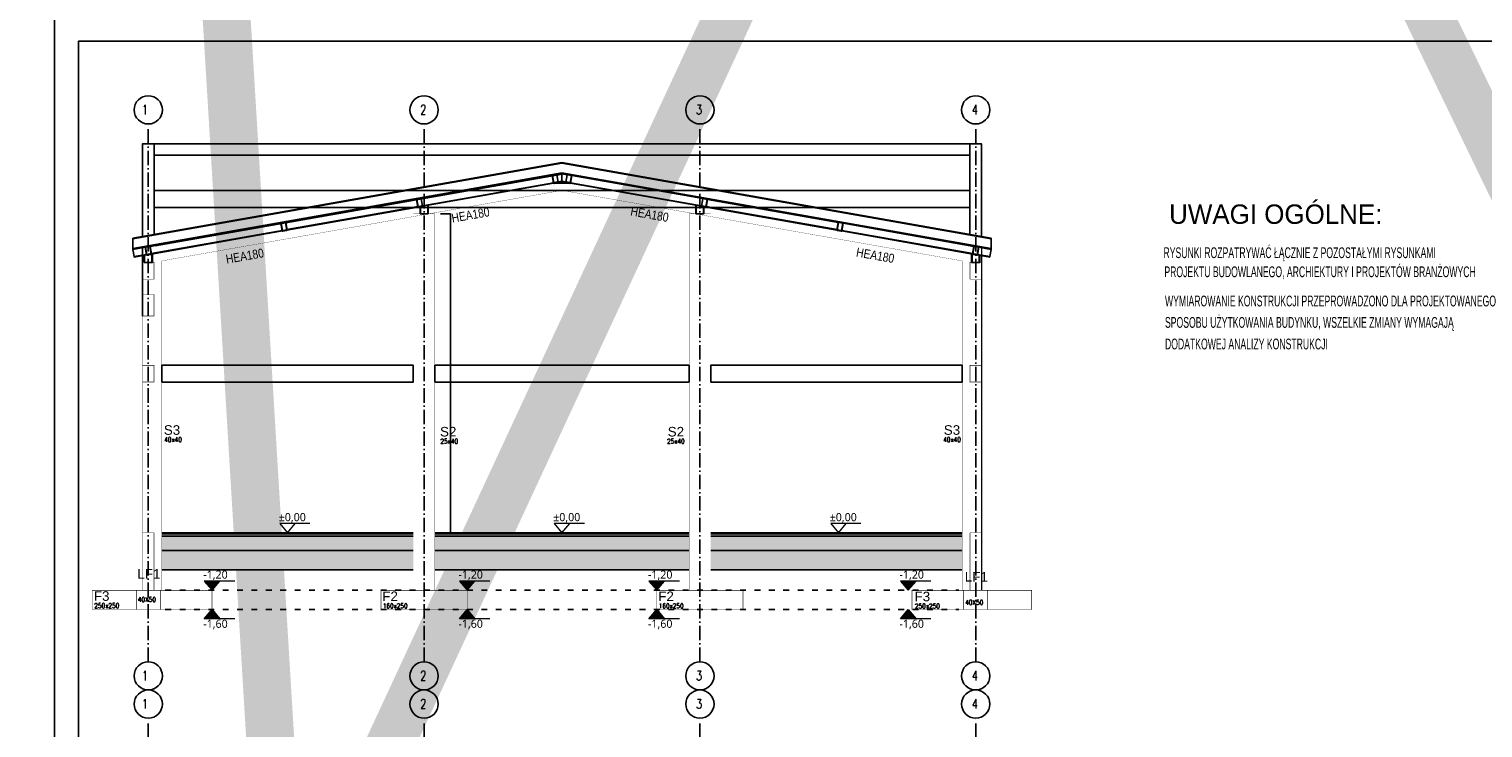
# Model space of a CAD drawing. Header units: millimetres. Extents: x -175722 to -110961, y 52375 to 104640.
# Tile 9 of 146: x -157363 to -154328, y 69650 to 71110. Entities that reach past the tile are written whole.
import ezdxf

# ---------------------------------------------------------------- set-up
doc = ezdxf.new("R2010")
doc.units = ezdxf.units.MM
doc.linetypes.add('ACAD_ISO03W100', pattern=[30, 12, -18])
doc.linetypes.add('ACAD_ISO10W100', pattern=[18, 12, -3, 0, -3])
for name, color, linetype in [('1', 7, 'Continuous'), ('AS_Balustrady', 53, 'Continuous'), ('AS_Belki', 145, 'Continuous'), ('BA_txg', 3, 'Continuous'), ('H', 8, 'Continuous'), ('OSIE', 4, 'ACAD_ISO10W100')]:
    doc.layers.add(name, color=color, linetype=linetype)
for name, color, linetype, lineweight in [('A-ROOF', 132, 'Continuous', 5), ('A-WALL', 113, 'Continuous', 5), ('A_KONSTRUKCJA', 170, 'Continuous', 30), ('k-opisy nadproży', 5, 'Continuous', 15), ('K_ZELBET', 4, 'Continuous', 40)]:
    doc.layers.add(name, color=color, linetype=linetype, lineweight=lineweight)
doc.styles.add('Arial', font='arial.ttf', dxfattribs={"height": 90})
doc.styles.add('e-cad_3', font='simplex.shx', dxfattribs={"width": 0.8})
doc.styles.add('IDA_Text_1.100', font='segoeuil.ttf', dxfattribs={"height": 12.5})
doc.styles.add('TAB_Arial_bold', font='arialbd.ttf')
doc.styles.add('Technic', font='technic_.ttf')
doc.dimstyles.get("Standard").update_dxf_attribs({"dimtxt": 0.18, "dimasz": 0.18, "dimexe": 0.18, "dimexo": 0.0625, "dimgap": 0.09, "dimtad": 0, "dimtih": 1, "dimtoh": 1, "dimdec": 4, "dimzin": 0, "dimdsep": 46, "dimtxsty": 'Standard', "dimcen": 0.09, "dimadec": 0, "dimazin": 0, "dimtfac": 1, "dimtdec": 4, "dimtofl": 0, "dimtmove": 0, "dimatfit": 3, "dimfxl": 0, "dimtolj": 1, "dimtzin": 0, "dimarcsym": 0})
pattern_1 = [(45, (-156318.43, 70464.143), (4.276865, 15.68179), [20.1613, -4.0323, 0.1676, -3.8646])]

# ---------------------------------------------------------------- blocks, each defined once
blk = doc.blocks.new('d1')
at = {"layer": 'AS_Belki', "linetype": 'Continuous', "ltscale": 0.25}
for p, q in [((-176517.3, 79370), (-176792.5, 79321.4)), ((-176791.4, 79320.7), (-176518.1, 79368.9)), ((-176518.1, 79368.8), (-176515.3, 79353)), ((-176517.6, 79368.9), (-176508.8, 79370.5)), ((-176514.8, 79353.1), (-176517.6, 79368.9)), ((-176509.4, 79371.3), (-176517.3, 79370)), ((-176517.2, 79369.5), (-176509.3, 79370.9)), ((-176497.8, 79373.4), (-176509.4, 79371.3)), ((-176508.7, 79370.4), (-176506, 79354.7)), ((-176508.3, 79370.6), (-176497.6, 79372.5)), ((-176505.5, 79354.8), (-176508.2, 79370.5)), ((-176497.8, 79357), (-176505.6, 79355.6)), ((-176497.9, 79372.5), (-176487.2, 79370.6)), ((-176486.1, 79371.3), (-176497.8, 79373.4)), ((-176489.9, 79355.6), (-176497.8, 79357)), ((-176487.2, 79370.6), (-176497.6, 79372.4)), ((-176487.3, 79370.5), (-176490, 79354.8)), ((-176489.6, 79354.7), (-176486.8, 79370.4)), ((-176486.7, 79370.5), (-176477.9, 79368.9)), ((-176486.2, 79370.9), (-176478.3, 79369.5)), ((-176478.2, 79370), (-176486.1, 79371.3)), ((-176477.9, 79368.9), (-176480.7, 79353.1)), ((-176480.2, 79353), (-176477.4, 79368.8)), ((-176203, 79321.4), (-176478.2, 79370)), ((-176478.2, 79370), (-176203, 79321.4)), ((-176477.4, 79368.9), (-176204.1, 79320.7)), ((-176204.1, 79320.7), (-176477.4, 79368.9)), ((-176515.5, 79353.9), (-176788.8, 79305.7)), ((-176788.6, 79304.7), (-176515.3, 79353)), ((-176506.1, 79355.5), (-176515, 79354)), ((-176514.8, 79353), (-176506, 79354.6)), ((-176506.4, 79354.1), (-176514.2, 79352.7)), ((-176514.2, 79352.2), (-176506.3, 79353.6)), ((-176511.8, 79353.6), (-176511.8, 79353.2)), ((-176511, 79352.8), (-176484.5, 79352.8)), ((-176505.5, 79354.7), (-176497.8, 79356)), ((-176497.8, 79356), (-176490, 79354.7)), ((-176489.5, 79354.6), (-176480.7, 79353)), ((-176480.5, 79354), (-176489.4, 79355.5)), ((-176489.2, 79353.6), (-176481.4, 79352.2)), ((-176481.3, 79352.7), (-176489.1, 79354.1)), ((-176483.7, 79353.2), (-176483.7, 79353.6)), ((-176480.3, 79353), (-176206.9, 79304.7)), ((-176206.9, 79304.7), (-176480.3, 79353)), ((-176206.8, 79305.7), (-176480.1, 79353.9)), ((-176480.1, 79353.9), (-176206.8, 79305.7)), ((-176800.4, 79320), (-177075.7, 79271.5)), ((-177074.5, 79270.7), (-176801.2, 79318.9)), ((-176798.6, 79304), (-177071.9, 79255.8)), ((-177071.8, 79254.8), (-176798.4, 79303)), ((-176801.2, 79318.9), (-176798.5, 79303.1)), ((-176800.7, 79319), (-176791.9, 79320.6)), ((-176798, 79303.2), (-176800.7, 79319)), ((-176792.5, 79321.4), (-176800.4, 79320)), ((-176800.3, 79319.5), (-176792.5, 79320.9)), ((-176789.2, 79305.6), (-176798.1, 79304)), ((-176797.9, 79303.1), (-176789.1, 79304.7)), ((-176789.5, 79304.2), (-176797.4, 79302.8)), ((-176797.3, 79302.3), (-176789.4, 79303.7)), ((-176794.1, 79304.7), (-176794.1, 79303.4)), ((-176794.1, 79302.9), (-176794.1, 79289)), ((-176793.2, 79303.5), (-176793.2, 79304.9)), ((-176793.2, 79289), (-176793.2, 79303)), ((-176791.9, 79320.5), (-176789.1, 79304.8)), ((-176788.6, 79304.9), (-176791.4, 79320.6)), ((-176778, 79307.6), (-176778, 79289)), ((-176777, 79289), (-176777, 79307.8)), ((-176218.5, 79289), (-176218.5, 79306.8)), ((-176217.5, 79306.6), (-176217.5, 79289)), ((-176206.9, 79304.9), (-176204.1, 79320.6)), ((-176203.6, 79320.5), (-176206.4, 79304.8)), ((-176197.6, 79303.1), (-176206.4, 79304.7)), ((-176206.3, 79305.6), (-176197.4, 79304)), ((-176198.2, 79302.3), (-176206.1, 79303.7)), ((-176206, 79304.2), (-176198.1, 79302.8)), ((-176194.8, 79319), (-176203.6, 79320.6)), ((-176195.2, 79319.5), (-176203.1, 79320.9)), ((-176203, 79321.4), (-176195.1, 79320)), ((-176202.3, 79303.5), (-176202.3, 79303.9)), ((-176202.3, 79289), (-176202.3, 79303)), ((-176201.4, 79303.8), (-176201.4, 79303.4)), ((-176201.4, 79302.9), (-176201.4, 79289)), ((-176197.6, 79303.2), (-176194.8, 79319)), ((-176194.3, 79318.9), (-176197.1, 79303.1)), ((-175923.8, 79254.8), (-176197.1, 79303)), ((-176196.9, 79304), (-175923.6, 79255.8)), ((-176195.1, 79320), (-175919.8, 79271.5)), ((-175921, 79270.7), (-176194.3, 79318.9)), ((-177083.6, 79270.1), (-177358.8, 79221.6)), ((-177357.7, 79220.8), (-177084.4, 79269)), ((-177084.4, 79269), (-177081.6, 79253.2)), ((-177083.9, 79269.1), (-177075, 79270.6)), ((-177081.1, 79253.3), (-177083.9, 79269)), ((-177075.7, 79271.5), (-177083.6, 79270.1)), ((-177083.5, 79269.6), (-177075.6, 79271)), ((-177075, 79270.6), (-177072.2, 79254.8)), ((-177071.7, 79254.9), (-177074.5, 79270.7)), ((-176794.1, 79289), (-176777, 79289)), ((-176201.4, 79289), (-176218.5, 79289)), ((-175923.8, 79254.9), (-175921, 79270.7)), ((-175920.5, 79270.6), (-175923.3, 79254.8)), ((-175911.7, 79269.1), (-175920.5, 79270.6)), ((-175912.1, 79269.6), (-175919.9, 79271)), ((-175919.8, 79271.5), (-175912, 79270.1)), ((-175914.4, 79253.3), (-175911.6, 79269)), ((-175911.2, 79269), (-175913.9, 79253.2)), ((-175912, 79270.1), (-175636.7, 79221.6)), ((-175637.8, 79220.8), (-175911.2, 79269)), ((-177081.7, 79254), (-177355, 79205.8)), ((-177354.9, 79204.9), (-177081.5, 79253.1)), ((-177072.4, 79255.7), (-177081.2, 79254.1)), ((-177081, 79253.2), (-177072.3, 79254.7)), ((-177072.6, 79254.3), (-177080.5, 79252.9)), ((-177080.4, 79252.4), (-177072.5, 79253.8)), ((-175914.5, 79253.2), (-175923.3, 79254.7)), ((-175923.1, 79255.7), (-175914.3, 79254.1)), ((-175915.1, 79252.4), (-175923, 79253.8)), ((-175922.9, 79254.3), (-175915, 79252.9)), ((-175640.6, 79204.9), (-175914, 79253.1)), ((-175913.8, 79254), (-175640.5, 79205.8)), ((-177366.7, 79220.2), (-177393.8, 79215.4)), ((-177393.8, 79215.4), (-177393.6, 79214.5)), ((-177393.6, 79214.5), (-177367.5, 79219.1)), ((-177393.6, 79214.5), (-177391, 79199.5)), ((-177367.5, 79219), (-177364.7, 79203.3)), ((-177367, 79219.2), (-177358.2, 79220.7)), ((-177364.2, 79203.4), (-177367, 79219.1)), ((-177358.8, 79221.6), (-177366.7, 79220.2)), ((-177366.6, 79219.7), (-177358.7, 79221.1)), ((-177355.5, 79205.8), (-177364.4, 79204.2)), ((-177358.1, 79220.7), (-177355.4, 79204.9)), ((-177354.9, 79205), (-177357.6, 79220.8)), ((-177353.7, 79206.1), (-177353.7, 79187.5)), ((-177352.7, 79187.5), (-177352.7, 79206.3)), ((-175642.8, 79187.5), (-175642.8, 79205.3)), ((-175641.9, 79205.1), (-175641.9, 79187.5)), ((-175640.7, 79205), (-175637.9, 79220.8)), ((-175637.4, 79220.7), (-175640.2, 79204.9)), ((-175640, 79205.8), (-175631.1, 79204.2)), ((-175628.5, 79219.2), (-175637.4, 79220.7)), ((-175628.9, 79219.7), (-175636.8, 79221.1)), ((-175636.7, 79221.6), (-175628.8, 79220.2)), ((-175631.3, 79203.4), (-175628.5, 79219.1)), ((-175628, 79219), (-175630.8, 79203.3)), ((-175628.8, 79220.2), (-175601.8, 79215.4)), ((-175601.9, 79214.5), (-175628, 79219.1)), ((-175601.9, 79214.5), (-175604.6, 79199.5)), ((-175601.8, 79215.4), (-175601.9, 79214.5)), ((-177364.9, 79204.1), (-177391, 79199.5)), ((-177391, 79199.5), (-177390.8, 79198.6)), ((-177390.8, 79198.6), (-177364.7, 79203.2)), ((-177369.8, 79203.2), (-177369.8, 79187.5)), ((-177369.8, 79187.5), (-177352.7, 79187.5)), ((-177368.9, 79187.5), (-177368.9, 79203.4)), ((-177364.2, 79203.3), (-177355.4, 79204.8)), ((-177355.8, 79204.3), (-177363.6, 79203)), ((-177363.6, 79202.5), (-177355.7, 79203.8)), ((-175625.7, 79187.5), (-175642.8, 79187.5)), ((-175631.4, 79203.3), (-175640.1, 79204.8)), ((-175639.8, 79204.3), (-175631.9, 79203)), ((-175632, 79202.5), (-175639.8, 79203.8)), ((-175604.7, 79198.6), (-175630.9, 79203.2)), ((-175630.7, 79204.1), (-175604.6, 79199.5)), ((-175626.7, 79187.5), (-175626.7, 79202.4)), ((-175625.7, 79202.3), (-175625.7, 79187.5)), ((-175604.6, 79199.5), (-175604.7, 79198.6))]:
    blk.add_line(p, q, dxfattribs=at)
blk.add_lwpolyline([(-176497.8, 79373.4), (-176497.8, 79356)], dxfattribs=at)
for centre, start, end in [((-176517.1, 79369), 100, 190), ((-176509.2, 79370.4), 10, 100), ((-176486.3, 79370.4), 80, 170), ((-176478.4, 79369), 350, 80), ((-176514.3, 79353.2), 190, 280), ((-176506.5, 79354.6), 280, 10), ((-176489.1, 79354.6), 170, 260), ((-176481.2, 79353.2), 260, 350), ((-176800.2, 79319), 100, 190), ((-176797.5, 79303.3), 190, 280), ((-176792.4, 79320.4), 10, 100), ((-176789.6, 79304.7, 0), 280, 10), ((-176205.9, 79304.7, 0), 170, 260), ((-176203.2, 79320.4), 80, 170), ((-176198.1, 79303.3), 260, 350), ((-176195.3, 79319), 350, 80), ((-177083.4, 79269.1), 100, 190), ((-177075.5, 79270.5), 10, 100), ((-175920, 79270.5), 80, 170), ((-175912.1, 79269.1), 350, 80), ((-177080.6, 79253.4), 190, 280), ((-177072.7, 79254.8), 280, 10), ((-175922.8, 79254.8), 170, 260), ((-175914.9, 79253.4), 260, 350), ((-177366.5, 79219.2), 100, 190), ((-177358.6, 79220.6), 10, 100), ((-177355.9, 79204.8), 280, 10), ((-175639.7, 79204.8), 170, 260), ((-175636.9, 79220.6), 80, 170), ((-175629, 79219.2), 350, 80), ((-177363.7, 79203.4), 190, 280), ((-175631.8, 79203.4), 260, 350)]:
    blk.add_arc(centre, 1, start, end, dxfattribs=at)
at = {"layer": 'AS_Belki', "linetype": 'Continuous', "ltscale": 0.25, "extrusion": (-7.68876e-13, 1.70456e-13, -1)}
for centre in [(176517.1, 79369, 0), (177083.4, 79269.1, 0)]:
    blk.add_arc(centre, 0.5, 350, 80, dxfattribs=at)
at = {"layer": 'AS_Belki', "linetype": 'Continuous', "ltscale": 0.25, "extrusion": (2.55684e-13, 1.15331e-12, -1)}
blk.add_arc((176509.2, 79370.4, 0), 0.5, 80, 170, dxfattribs=at)
at = {"layer": 'AS_Belki', "linetype": 'Continuous', "ltscale": 0.25, "extrusion": (-9.96312e-13, 6.34721e-13, -1)}
blk.add_arc((176486.3, 79370.4, 0), 0.5, 10, 100, dxfattribs=at)
at = {"layer": 'AS_Belki', "linetype": 'Continuous', "ltscale": 0.25, "extrusion": (4.23147e-13, 6.64208e-13, -1)}
blk.add_arc((176478.4, 79369, 0), 0.5, 100, 190, dxfattribs=at)
at = {"layer": 'AS_Belki', "linetype": 'Continuous', "ltscale": 0.25, "extrusion": (6.64208e-13, 4.23147e-13, -1)}
blk.add_arc((176514.3, 79353.2, 0), 0.5, 260, 350, dxfattribs=at)
at = {"layer": 'AS_Belki', "linetype": 'Continuous', "ltscale": 0.25, "extrusion": (-2.11574e-13, 3.32104e-13, -1)}
blk.add_arc((176506.5, 79354.6, 0), 0.5, 170, 260, dxfattribs=at)
at = {"layer": 'AS_Belki', "linetype": 'Continuous', "ltscale": 0.25, "extrusion": (1.15331e-12, 2.55684e-13, -1)}
blk.add_arc((176489.1, 79354.6, 0), 0.5, 280, 10, dxfattribs=at)
at = {"layer": 'AS_Belki', "linetype": 'Continuous', "ltscale": 0.25, "extrusion": (-2.55684e-13, 1.15331e-12, -1)}
blk.add_arc((176481.2, 79353.2, 0), 0.5, 190, 280, dxfattribs=at)
at = {"layer": 'AS_Belki', "linetype": 'Continuous', "ltscale": 0.25, "extrusion": (3.0755e-12, -6.81823e-13, -1)}
blk.add_arc((176800.2, 79319, 0), 0.5, 350, 80, dxfattribs=at)
at = {"layer": 'AS_Belki', "linetype": 'Continuous', "ltscale": 0.25, "extrusion": (-6.64208e-13, -4.23147e-13, -1)}
for centre in [(176797.5, 79303.3, 0), (177080.6, 79253.4, 0)]:
    blk.add_arc(centre, 0.5, 260, 350, dxfattribs=at)
at = {"layer": 'AS_Belki', "linetype": 'Continuous', "ltscale": 0.25, "extrusion": (-2.55684e-13, -1.15331e-12, -1)}
for centre in [(176792.4, 79320.4, 0), (177358.6, 79220.6, 0)]:
    blk.add_arc(centre, 0.5, 80, 170, dxfattribs=at)
at = {"layer": 'AS_Belki', "linetype": 'Continuous', "ltscale": 0.25, "extrusion": (1.26944e-12, -1.99262e-12, -1)}
blk.add_arc((176789.6, 79304.7, 0), 0.5, 170, 260, dxfattribs=at)
at = {"layer": 'AS_Belki', "linetype": 'Continuous', "ltscale": 0.25, "extrusion": (-1.26944e-12, -1.99262e-12, -1)}
blk.add_arc((176205.9, 79304.7, 0), 0.5, 280, 10, dxfattribs=at)
at = {"layer": 'AS_Belki', "linetype": 'Continuous', "ltscale": 0.25, "extrusion": (2.55684e-13, -1.15331e-12, -1)}
for centre in [(176203.2, 79320.4, 0), (175636.9, 79220.6, 0)]:
    blk.add_arc(centre, 0.5, 10, 100, dxfattribs=at)
at = {"layer": 'AS_Belki', "linetype": 'Continuous', "ltscale": 0.25, "extrusion": (6.64208e-13, -4.23147e-13, -1)}
for centre in [(176198.1, 79303.3, 0), (175914.9, 79253.4, 0)]:
    blk.add_arc(centre, 0.5, 190, 280, dxfattribs=at)
at = {"layer": 'AS_Belki', "linetype": 'Continuous', "ltscale": 0.25, "extrusion": (-3.0755e-12, -6.81823e-13, -1)}
blk.add_arc((176195.3, 79319, 0), 0.5, 100, 190, dxfattribs=at)
at = {"layer": 'AS_Belki', "linetype": 'Continuous', "ltscale": 0.25, "extrusion": (1.70456e-13, 7.68876e-13, -1)}
blk.add_arc((177075.5, 79270.5, 0), 0.5, 80, 170, dxfattribs=at)
at = {"layer": 'AS_Belki', "linetype": 'Continuous', "ltscale": 0.25, "extrusion": (-1.70456e-13, 7.68876e-13, -1)}
blk.add_arc((175920, 79270.5, 0), 0.5, 10, 100, dxfattribs=at)
at = {"layer": 'AS_Belki', "linetype": 'Continuous', "ltscale": 0.25, "extrusion": (7.68876e-13, 1.70456e-13, -1)}
blk.add_arc((175912.1, 79269.1, 0), 0.5, 100, 190, dxfattribs=at)
at = {"layer": 'AS_Belki', "linetype": 'Continuous', "ltscale": 0.25, "extrusion": (0, 0, -1)}
for centre, start, end in [((177072.7, 79254.8), 170, 260), ((175922.8, 79254.8), 280, 10)]:
    blk.add_arc(centre, 0.5, start, end, dxfattribs=at)
at = {"layer": 'AS_Belki', "linetype": 'Continuous', "ltscale": 0.25, "extrusion": (7.68876e-13, -1.70456e-13, -1)}
blk.add_arc((177366.5, 79219.2, 0), 0.5, 350, 80, dxfattribs=at)
at = {"layer": 'AS_Belki', "linetype": 'Continuous', "ltscale": 0.25, "extrusion": (-7.68876e-13, -1.70456e-13, -1)}
blk.add_arc((175629, 79219.2, 0), 0.5, 100, 190, dxfattribs=at)
at = {"layer": 'AS_Belki', "linetype": 'Continuous', "ltscale": 0.25, "extrusion": (-9.96312e-13, -6.34721e-13, -1)}
blk.add_arc((177363.7, 79203.4, 0), 0.5, 260, 350, dxfattribs=at)
at = {"layer": 'AS_Belki', "linetype": 'Continuous', "ltscale": 0.25, "extrusion": (6.34721e-13, -9.96312e-13, -1)}
blk.add_arc((177355.9, 79204.8, 0), 0.5, 170, 260, dxfattribs=at)
at = {"layer": 'AS_Belki', "linetype": 'Continuous', "ltscale": 0.25, "extrusion": (-6.34721e-13, -9.96312e-13, -1)}
blk.add_arc((175639.7, 79204.8, 0), 0.5, 280, 10, dxfattribs=at)
at = {"layer": 'AS_Belki', "linetype": 'Continuous', "ltscale": 0.25, "extrusion": (9.96312e-13, -6.34721e-13, -1)}
blk.add_arc((175631.8, 79203.4, 0), 0.5, 190, 280, dxfattribs=at)
blk = doc.blocks.new('*D448')
at = {"color": 0, "lineweight": -2, "transparency": 16777216}
for p, q in [((-156504.3, 70724.2), (-156483.2, 70724.2)), ((-156483.3, 70724), (-156483.3, 70391.1)), ((-156483.3, 70057.8), (-156483.3, 70390.7)), ((-156504.3, 70057.6), (-156483.2, 70057.6))]:
    blk.add_line(p, q, dxfattribs=at)
at = {"color": 0, "transparency": 16777216}
for points in [[(-156483.4, 70724), (-156483.3, 70724), (-156483.3, 70724.2)], [(-156483.4, 70057.8), (-156483.3, 70057.8), (-156483.3, 70057.6)]]:
    blk.add_solid(points, dxfattribs=at)
at = {"layer": 'Defpoints', "color": 0, "transparency": 16777216}
for p in [(-156515.8, 70724.2), (-156483.3, 70724.2), (-156515.8, 70057.6)]:
    blk.add_point(p, dxfattribs=at)
at = {"color": 0, "transparency": 16777216, "insert": (-156483.3, 70390.9), "char_height": 0.18, "attachment_point": 5, "bg_fill": 3, "box_fill_scale": 1.1, "bg_fill_color": 256, "bg_fill_true_color": 13158600, "bg_fill_transparency": 0}
blk.add_mtext('\\A1;666.5543', dxfattribs=at)

msp = doc.modelspace()

# ---------------------------------------------------------------- hatches: boundary and pattern name
h = msp.add_hatch()
h.set_pattern_fill('FP_7', color=8, scale=0.1, style=0, pattern_type=2)
h.set_pattern_definition([(90, (-156318.43, 70464.143), (-15.875, 1e-15), [])])
h.paths.add_polyline_path([(-156560.81958, 70055.67197), (-156560.81958, 70057.67207), (-157085.98622, 70057.68505), (-157085.98622, 70055.68505)])
h.paths.add_polyline_path([(-155985.15291, 70055.65763), (-155985.15291, 70057.65783), (-156515.81958, 70057.67095), (-156515.81958, 70055.67085)])
h.paths.add_polyline_path([(-155414.98622, 70055.64342), (-155414.98622, 70057.64373), (-155940.15291, 70057.65672), (-155940.15291, 70055.65651)])
h = msp.add_hatch()
h.set_pattern_fill('FP_8', color=8, scale=0.1, style=0, pattern_type=2)
h.set_pattern_definition(pattern_1)
h.paths.add_polyline_path([(-156560.81958, 70050.64337), (-156560.81958, 70055.64337), (-157085.98622, 70055.64337), (-157085.98622, 70050.64337)])
h.paths.add_polyline_path([(-155985.15291, 70050.64337), (-155985.15291, 70055.64337), (-156515.81958, 70055.64337), (-156515.81958, 70050.64337)])
h.paths.add_polyline_path([(-155414.98622, 70050.64337), (-155414.98622, 70055.64337), (-155940.15291, 70055.64337), (-155940.15291, 70050.64337)])
h = msp.add_hatch()
h.set_pattern_fill('FP_8', color=8, scale=0.1, style=0, pattern_type=2)
h.set_pattern_definition(pattern_1)
h.paths.add_polyline_path([(-156560.81958, 70020.64337), (-156560.81958, 70050.64337), (-157085.98622, 70050.64337), (-157085.98622, 70020.64337)])
h.paths.add_polyline_path([(-155985.15291, 70020.64337), (-155985.15291, 70050.64337), (-156515.81958, 70050.64337), (-156515.81958, 70020.64337)])
h.paths.add_polyline_path([(-155414.98622, 70020.64337), (-155414.98622, 70050.64337), (-155940.15291, 70050.64337), (-155940.15291, 70020.64337)])
h = msp.add_hatch()
h.set_pattern_fill('FP_6', color=8, scale=0.1, style=0, pattern_type=2)
h.set_pattern_definition([(0, (-156318.43, 70464.1434), (20.32, 5.08), [1.6764, -13.5636, 1.6764, -13.5636, -81.28]), (0, (-156318.43, 70464.1434), (20.32, 5.08), [-30.48, 1.6764, -28.8036, 1.6764, -13.5636, -35.56]), (0, (-156318.43, 70464.1434), (20.32, 5.08), [-76.2, 1.6764, -8.4836, 1.6764, -23.7236]), (120, (-156310.81, 70466.6834), (-14.55941, 15.057636), [1.6764, -13.5636, 1.6764, -13.5636, -81.28]), (120, (-156310.81, 70466.6834), (-14.55941, 15.057636), [-30.48, 1.6764, -28.8036, 1.6764, -13.5636, -35.56]), (120, (-156310.81, 70466.6834), (-14.55941, 15.057636), [-76.2, 1.6764, -8.4836, 1.6764, -23.7236]), (240, (-156308.27, 70476.8434), (-5.76059, -20.137636), [1.6764, -13.5636, 1.6764, -13.5636, -81.28]), (240, (-156308.27, 70476.8434), (-5.76059, -20.137636), [-30.48, 1.6764, -28.8036, 1.6764, -13.5636, -35.56]), (240, (-156308.27, 70476.8434), (-5.76059, -20.137636), [-76.2, 1.6764, -8.4836, 1.6764, -23.7236])])
h.paths.add_polyline_path([(-156560.81958, 69980.64337), (-156560.81958, 70020.64337), (-157085.98622, 70020.64337), (-157085.98622, 69980.64337)])
h.paths.add_polyline_path([(-155985.15291, 69980.64337), (-155985.15291, 70020.64337), (-156515.81958, 70020.64337), (-156515.81958, 69980.64337)])
h.paths.add_polyline_path([(-155414.98622, 69980.64337), (-155414.98622, 70020.64337), (-155940.15291, 70020.64337), (-155940.15291, 69980.64337)])
at = {"layer": 'k-opisy nadproży', "linetype": 'ByBlock'}
h = msp.add_hatch(color=8, dxfattribs=at)
h.dxf.hatch_style = 1
h.paths.add_polyline_path([(-156964.75738, 69956.91073), (-156997.21506, 69956.91073), (-156980.98622, 69937.64337)])
h = msp.add_hatch(color=8, dxfattribs=at)
h.dxf.hatch_style = 1
h.paths.add_polyline_path([(-156432.09074, 69956.91073), (-156464.54842, 69956.91073), (-156448.31958, 69937.64337)])
h = msp.add_hatch(color=8, dxfattribs=at)
h.dxf.hatch_style = 1
h.paths.add_polyline_path([(-156036.42405, 69956.91073), (-156068.88173, 69956.91073), (-156052.65289, 69937.64337)])
h = msp.add_hatch(color=8, dxfattribs=at)
h.dxf.hatch_style = 1
h.paths.add_polyline_path([(-155511.45057, 69956.91073), (-155543.90825, 69956.91073), (-155527.67941, 69937.64337)])
h = msp.add_hatch(color=8, dxfattribs=at)
h.dxf.hatch_style = 1
h.paths.add_polyline_path([(-156964.75738, 69878.37601), (-156997.21506, 69878.37601), (-156980.98622, 69897.64337)])
h = msp.add_hatch(color=8, dxfattribs=at)
h.dxf.hatch_style = 1
h.paths.add_polyline_path([(-156432.09074, 69878.37601), (-156464.54842, 69878.37601), (-156448.31958, 69897.64337)])
h = msp.add_hatch(color=8, dxfattribs=at)
h.dxf.hatch_style = 1
h.paths.add_polyline_path([(-156036.42405, 69878.37601), (-156068.88173, 69878.37601), (-156052.65289, 69897.64337)])
h = msp.add_hatch(color=8, dxfattribs=at)
h.dxf.hatch_style = 1
h.paths.add_polyline_path([(-155511.45057, 69878.37601), (-155543.90825, 69878.37601), (-155527.67941, 69897.64337)])

# ---------------------------------------------------------------- linework, layer by layer
at = {"color": 8}
for p, q in [((-156250.48622, 70830.97173), (-157146.48622, 70672.98276)), ((-157146.48622, 70671.96733), (-156250.48622, 70829.95631)), ((-155354.48622, 70672.98276), (-156250.48622, 70830.97173)), ((-156250.48622, 70829.95631), (-155354.48622, 70671.96733)), ((-157146.48622, 70651.6588), (-156250.48622, 70809.64777)), ((-156250.48622, 70809.64777), (-155354.48622, 70651.6588)), ((-157146.48622, 70672.98276), (-157146.48622, 70651.6588)), ((-157125.98622, 70510.14337), (-157125.98622, 70655.2735)), ((-155354.48622, 70651.6588), (-155354.48622, 70672.98276)), ((-156560.81958, 70057.64337), (-157085.98622, 70057.64337)), ((-156560.81958, 70055.64337), (-157085.98622, 70055.64337)), ((-156560.81958, 70050.64337), (-157085.98622, 70050.64337)), ((-155985.15291, 70057.64337), (-156515.81958, 70057.64337)), ((-155985.15291, 70055.64337), (-156515.81958, 70055.64337)), ((-155985.15291, 70050.64337), (-156515.81958, 70050.64337)), ((-155414.98622, 70057.64337), (-155940.15291, 70057.64337)), ((-155414.98622, 70055.64337), (-155940.15291, 70055.64337)), ((-155414.98622, 70050.64337), (-155940.15291, 70050.64337)), ((-156560.81958, 70020.64337), (-157085.98622, 70020.64337)), ((-155985.15291, 70020.64337), (-156515.81958, 70020.64337)), ((-155414.98622, 70020.64337), (-155940.15291, 70020.64337)), ((-157085.98622, 69980.64337), (-156560.81958, 69980.64337)), ((-156515.81958, 69980.64337), (-155985.15291, 69980.64337)), ((-155940.15291, 69980.64337), (-155414.98622, 69980.64337))]:
    msp.add_line(p, q, dxfattribs=at)
at = {"color": 8, "linetype": 'ACAD_ISO03W100'}
for p, q in [((-157078.48622, 69937.64337), (-155422.48622, 69937.64337)), ((-157078.48622, 69897.64337), (-155422.48622, 69897.64337))]:
    msp.add_line(p, q, dxfattribs=at)
at = {"color": 8}
for points in [[(-157101.98622, 70680.82931), (-157125.98622, 70676.59746), (-157125.98622, 70870.64337), (-157101.98622, 70870.64337)], [(-157101.98622, 70846.64337), (-155398.98622, 70846.64337), (-155398.98622, 70870.64337), (-157101.98622, 70870.64337)], [(-155398.98622, 70680.82931), (-155374.98622, 70676.59746), (-155374.98622, 70870.64337), (-155398.98622, 70870.64337)], [(-157101.98622, 70737.64337), (-155398.98622, 70737.64337), (-155398.98622, 70772.64337), (-157101.98622, 70772.64337)], [(-157085.98622, 70372.64337), (-156560.81958, 70372.64337), (-156560.81958, 70407.64337), (-157085.98622, 70407.64337)], [(-156515.81958, 70372.64337), (-155985.15291, 70372.64337), (-155985.15291, 70407.64337), (-156515.81958, 70407.64337)], [(-155940.15291, 70372.64337), (-155414.98622, 70372.64337), (-155414.98622, 70407.64337), (-155940.15291, 70407.64337)]]:
    msp.add_lwpolyline(points, close=True, dxfattribs=at)
at = {"layer": '1', "color": 32}
for points in [[(-157309.65197, 68165.05579), (-153109.65197, 68165.05579), (-153109.65197, 71135.05579), (-157309.65197, 71135.05579)], [(-157259.65197, 68215.05579), (-153159.65197, 68215.05579), (-153159.65197, 71085.05579), (-157259.65197, 71085.05579)]]:
    msp.add_lwpolyline(points, close=True, dxfattribs=at)
at = {"layer": 'A-ROOF', "lineweight": 35}
msp.add_line((-157100.48622, 70658.75441), (-156250.48622, 70808.63235), dxfattribs=at)
at = {"layer": 'A-WALL'}
for p, q in [((-157100.48622, 70658.75441), (-157101.98622, 70658.48992)), ((-155374.98622, 70652.56266), (-155374.98622, 69937.64337))]:
    msp.add_line(p, q, dxfattribs=at)
at = {"layer": 'A_KONSTRUKCJA', "color": 1, "const_width": 1}
for points in [[(-157125.98622, 70587.6921), (-157101.98622, 70587.6921), (-157101.98622, 70622.6921), (-157125.98622, 70622.6921)], [(-155374.98623, 70587.6921), (-155398.98623, 70587.6921), (-155398.98623, 70622.6921), (-155374.98623, 70622.6921)], [(-157125.98622, 70510.64337), (-157101.98622, 70510.64337), (-157101.98622, 70555.64337), (-157125.98622, 70555.64337)], [(-157125.98622, 70372.64337), (-157101.98622, 70372.64337), (-157101.98622, 70407.64337), (-157125.98622, 70407.64337)], [(-155398.98622, 70372.64337), (-155374.98622, 70372.64337), (-155374.98622, 70407.64337), (-155398.98622, 70407.64337)], [(-157101.98622, 69937.64337), (-157101.98622, 70057.64337), (-157125.98622, 70057.64337), (-157125.98622, 69937.64337)], [(-155398.98622, 69937.64337), (-155398.98622, 70057.64337), (-155374.98622, 70057.64337), (-155374.98622, 69937.64337)], [(-156980.98622, 69897.64337), (-156980.98622, 69937.64337), (-157230.98622, 69937.64337), (-157230.98622, 69897.64337)], [(-157138.98622, 69897.64337), (-157088.98622, 69897.64337), (-157088.98622, 69937.64337), (-157138.98622, 69937.64337)], [(-156448.31958, 69937.64337), (-156628.31958, 69937.64337), (-156628.31958, 69897.64337), (-156448.31958, 69897.64337)], [(-155872.65289, 69937.64343), (-156052.65289, 69937.64343), (-156052.65289, 69897.64343), (-155872.65289, 69897.64343)], [(-155269.98617, 69897.64337), (-155269.98617, 69937.64337), (-155519.98617, 69937.64337), (-155519.98617, 69897.64337)], [(-155361.98622, 69897.64337), (-155411.98622, 69897.64337), (-155411.98622, 69937.64337), (-155361.98622, 69937.64337)]]:
    msp.add_lwpolyline(points, close=True, dxfattribs=at)
at = {"layer": 'H', "color": 142, "linetype": 'ByBlock', "ltscale": 0.1}
for centre in [(-157113.98622, 70941.21607), (-156538.31956, 70941.21607), (-155962.65289, 70941.21607), (-155386.98622, 70941.21607), (-157113.98622, 69758.95231), (-156538.31956, 69758.95231), (-155962.65289, 69758.95231), (-155386.98622, 69758.95231), (-157113.98622, 69700.04349), (-156538.31956, 69700.04349), (-155962.65289, 69700.04349), (-155386.98622, 69700.04349)]:
    msp.add_circle(centre, 29.45441, dxfattribs=at)
at = {"layer": 'k-opisy nadproży', "color": 8, "linetype": 'ByBlock'}
for points in [[(-156776.58243, 70076.91073), (-156839.63174, 70076.91073), (-156823.4029, 70057.64337), (-156807.17406, 70076.91073)], [(-156203.66578, 70076.91073), (-156266.71509, 70076.91073), (-156250.48625, 70057.64337), (-156234.25741, 70076.91073)], [(-155626.52358, 70076.91073), (-155689.57289, 70076.91073), (-155673.34404, 70057.64337), (-155657.1152, 70076.91073)], [(-156933.59041, 69956.91073), (-156997.21506, 69956.91073), (-156980.98622, 69937.64337), (-156964.75738, 69956.91073)], [(-156400.92377, 69956.91073), (-156464.54842, 69956.91073), (-156448.31958, 69937.64337), (-156432.09074, 69956.91073)], [(-156005.25708, 69956.91073), (-156068.88173, 69956.91073), (-156052.65289, 69937.64337), (-156036.42405, 69956.91073)], [(-155480.2836, 69956.91073), (-155543.90825, 69956.91073), (-155527.67941, 69937.64337), (-155511.45057, 69956.91073)], [(-156933.59041, 69878.37601), (-156997.21506, 69878.37601), (-156980.98622, 69897.64337), (-156964.75738, 69878.37601)], [(-156400.92377, 69878.37601), (-156464.54842, 69878.37601), (-156448.31958, 69897.64337), (-156432.09074, 69878.37601)], [(-156005.25708, 69878.37601), (-156068.88173, 69878.37601), (-156052.65289, 69897.64337), (-156036.42405, 69878.37601)], [(-155480.2836, 69878.37601), (-155543.90825, 69878.37601), (-155527.67941, 69897.64337), (-155511.45057, 69878.37601)]]:
    msp.add_lwpolyline(points, dxfattribs=at)
at = {"layer": 'K_ZELBET', "lineweight": 0, "const_width": 0.5}
for points in [[(-157125.98622, 70622.6921), (-157125.98622, 70654.25808), (-156250.48622, 70808.63235), (-156250.48622, 70773.09242), (-157085.98622, 70625.77122), (-157085.98622, 70622.6921), (-157125.98622, 70622.6921)], [(-155374.98622, 70622.6921), (-155374.98622, 70654.25808), (-156250.48622, 70808.63235), (-156250.48623, 70773.09242), (-155414.98622, 70625.77122), (-155414.98622, 70622.6921), (-155374.98622, 70622.6921)]]:
    msp.add_lwpolyline(points, dxfattribs=at)
for points in [[(-156515.81958, 69937.64337), (-156515.81958, 70724.19767), (-156560.81958, 70724.19767), (-156560.81958, 69937.64337)], [(-155940.15291, 69937.64337), (-155940.15291, 70724.19767), (-155985.15291, 70724.19767), (-155985.15291, 69937.64337)], [(-157085.98622, 69937.64337), (-157085.98622, 70622.6921), (-157125.98622, 70622.6921), (-157125.98622, 69937.64337)], [(-155374.98622, 69937.64337), (-155374.98622, 70622.6921), (-155414.98622, 70622.6921), (-155414.98622, 69937.64337)]]:
    msp.add_lwpolyline(points, close=True, dxfattribs=at)
at = {"layer": 'OSIE', "ltscale": 2.5}
for p, q in [((-157113.98622, 69788.40672), (-157113.98622, 70911.76166)), ((-156538.31956, 69788.40672), (-156538.31956, 70911.76166)), ((-155962.65289, 69788.40672), (-155962.65289, 70911.76166)), ((-155386.98622, 69788.40672), (-155386.98622, 70911.76166)), ((-157113.98622, 68547.23415), (-157113.98622, 69670.58908)), ((-156538.31956, 68547.23415), (-156538.31956, 69670.58908)), ((-155962.65289, 68547.23415), (-155962.65289, 69670.58908)), ((-155386.98622, 68547.23415), (-155386.98622, 69670.58908))]:
    msp.add_line(p, q, dxfattribs=at)

# ---------------------------------------------------------------- block references
msp.add_blockref('d1', (20247.27298, -8564.7682))

# ---------------------------------------------------------------- texts
at = {"layer": 'AS_Balustrady', "color": 7, "style": 'Technic'}
for rotation, p in [(10, (-156479.18339, 70705.5563)), (350, (-156108.60763, 70720.86475)), (10, (-156950.23783, 70619.80128)), (350, (-155637.55319, 70635.10974))]:
    msp.add_text('HEA180', height=18.75, rotation=rotation, dxfattribs=at).set_placement(p)
at = {"layer": 'AS_Balustrady', "linetype": 'Continuous', "ltscale": 0.25, "style": 'e-cad_3', "width": 0.8}
for s, p in [('40x40', (-157080.81706, 70247.49755)), ('25x40', (-156504.31142, 70244.00041)), ('25x40', (-156031.32774, 70244.00041)), ('40x40', (-155454.8221, 70247.49755)), ('40X50', (-157135.99809, 69913.43514)), ('250x250', (-157226.85867, 69900.69875)), ('160x250', (-156624.77077, 69900.15931)), ('160x250', (-156048.73216, 69900.12659)), ('250x250', (-155513.86353, 69899.72557)), ('40X50', (-155408.99809, 69907.30728))]:
    msp.add_text(s, height=10, dxfattribs=at).set_placement(p)
at = {"layer": 'AS_Balustrady', "linetype": 'Continuous', "ltscale": 0.25, "style": 'Arial'}
for s, p in [('S3', (-157081.59705, 70262.49755)), ('S2', (-156505.09142, 70259.00041)), ('S2', (-156029.83742, 70259.00041)), ('S3', (-155453.53643, 70262.49755)), ('LF1', (-157136.77808, 69962.08162)), ('LF1', (-155409.77808, 69955.95376)), ('F3', (-157227.63866, 69915.69875)), ('F2', (-156625.55077, 69915.15931)), ('F2', (-156049.51215, 69915.12659)), ('F3', (-155514.64352, 69914.72557))]:
    msp.add_text(s, height=20, dxfattribs=at).set_placement(p)
at = {"layer": 'BA_txg', "width": 0.6}
for s, p in [('RYSUNKI ROZPATRYWAĆ ŁĄCZNIE Z POZOSTAŁYMI RYSUNKAMI', (-154995.01671, 70631.61999)), ('PROJEKTU BUDOWLANEGO, ARCHIEKTURY I PROJEKTÓW BRANŻOWYCH', (-154993.13681, 70591.78297)), ('WYMIAROWANIE KONSTRUKCJI PRZEPROWADZONO DLA PROJEKTOWANEGO', (-154991.83481, 70530.73033)), ('SPOSOBU UŻYTKOWANIA BUDYNKU, WSZELKIE ZMIANY WYMAGAJĄ', (-154991.83481, 70486.00738)), ('DODATKOWEJ ANALIZY KONSTRUKCJI', (-154991.83481, 70440.92842))]:
    msp.add_text(s, height=22.5, dxfattribs=at).set_placement(p)
at = {"layer": 'BA_txg', "insert": (-154983.24241, 70743.63439), "char_height": 40.5, "width": 900, "attachment_point": 1}
msp.add_mtext('UWAGI OGÓLNE:', dxfattribs=at)
at = {"layer": 'H', "color": 142, "linetype": 'ByBlock', "ltscale": 0.1, "char_height": 20, "width": 32.7021847, "attachment_point": 3, "style": 'TAB_Arial_bold'}
for s, insert in [('{\\Fromans|c238;\\W0.7;1}', (-157115.00456, 70951.69052)), ('{\\Fromans|c238;\\W0.7;2}', (-156534.09637, 70951.69052)), ('{\\Fromans|c238;\\W0.7;3}', (-155958.4297, 70951.69052)), ('{\\Fromans|c238;\\W0.7;4}', (-155382.76303, 70951.69052)), ('{\\Fromans|c238;\\W0.7;1}', (-157115.00456, 69769.42676)), ('{\\Fromans|c238;\\W0.7;2}', (-156534.09637, 69769.42676)), ('{\\Fromans|c238;\\W0.7;3}', (-155958.4297, 69769.42676)), ('{\\Fromans|c238;\\W0.7;4}', (-155382.76303, 69769.42676)), ('{\\Fromans|c238;\\W0.7;1}', (-157115.00456, 69710.51794)), ('{\\Fromans|c238;\\W0.7;2}', (-156534.09637, 69710.51794)), ('{\\Fromans|c238;\\W0.7;3}', (-155958.4297, 69710.51794)), ('{\\Fromans|c238;\\W0.7;4}', (-155382.76303, 69710.51794))]:
    msp.add_mtext(s, dxfattribs=dict(at, insert=insert))
at = {"layer": 'k-opisy nadproży', "color": 8, "linetype": 'ByBlock', "char_height": 17, "style": 'IDA_Text_1.100'}
for s, insert, width, attachment_point in [('%%P0,00', (-156841.7603, 70099.01442), 272.0838747, 1), ('%%P0,00', (-156268.84364, 70099.01442), 272.0838747, 1), ('%%P0,00', (-155691.70144, 70099.01442), 272.0838747, 1), ('-1,20', (-156999.34362, 69979.01442), 227.0389074, 1), ('-1,20', (-156466.67698, 69979.01442), 227.0389074, 1), ('-1,20', (-156071.01029, 69979.01442), 227.0389074, 1), ('-1,20', (-155546.03681, 69979.01442), 227.0389074, 1), ('-1,60', (-156999.34362, 69856.27233), 227.0389074, 7), ('-1,60', (-156466.67698, 69856.27233), 227.0389074, 7), ('-1,60', (-156071.01029, 69856.27233), 227.0389074, 7), ('-1,60', (-155546.03681, 69856.27233), 227.0389074, 7)]:
    msp.add_mtext(s, dxfattribs=dict(at, insert=insert, width=width, attachment_point=attachment_point))

# ---------------------------------------------------------------- next in the draw order: dimensions: what is measured, and where the dimension line sits
dim = msp.add_linear_dim(base=(-156483.338, 70724.19767), p1=(-156515.81958, 70057.64337), p2=(-156515.81958, 70724.19767), angle=90, dimstyle='Standard', override={"dimfxl": 21, "dimfxlon": 1, "dimtfill": 1, "dimarcsym": 2})
dim.commit()
dim.dimension.update_dxf_attribs({"geometry": '*D448', "text_midpoint": (-156483.338, 70390.92052)})

# ---------------------------------------------------------------- next in the draw order: linework, layer by layer
at = {"const_width": 100}
for points in [[(-153159.65197, 77075.05579), (-153159.65197, 67795.39255), (-157259.65197, 68215.05579), (-153208.68539, 76944.37101), (-157309.65197, 77075.05579), (-156771.16506, 68165.05579)], [(-157309.65197, 77075.05579), (-153159.65197, 68487.11271)]]:
    msp.add_lwpolyline(points, dxfattribs=at)

doc.saveas('drawing.dxf')
